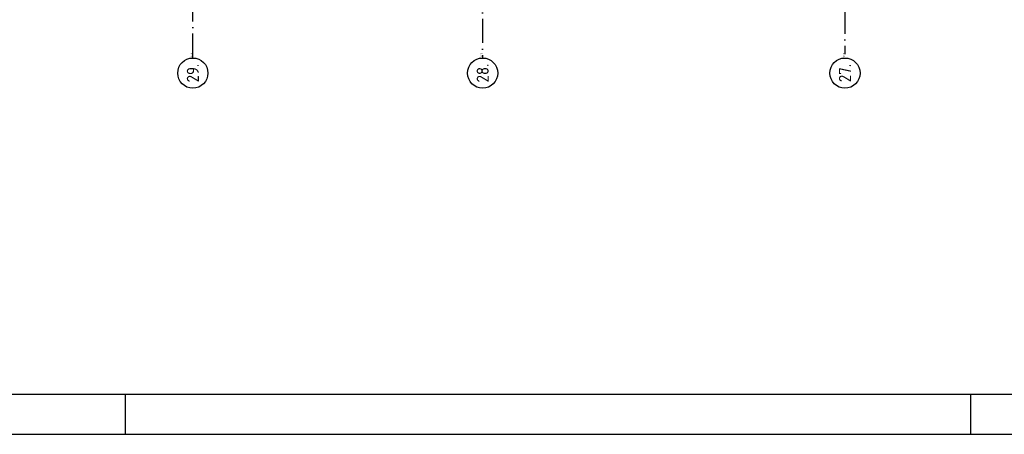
# Model space of a CAD drawing. Extents: x 25315 to 170951, y 867852 to 951952.
# Tile 8 of 119: x 63322 to 87783, y 867852 to 878152. Entities that reach past the tile are written whole.
import ezdxf
from ezdxf.enums import TextEntityAlignment as Align

# ---------------------------------------------------------------- set-up
doc = ezdxf.new("R2010")
doc.units = 0
doc.header["$LTSCALE"] = 100
doc.linetypes.add('DASHDOT', pattern=[9, 6, -1.5, 0, -1.5])
for name, color, linetype in [('00KAD025', 2, 'CONTINUOUS'), ('00KAD070', 5, 'CONTINUOUS'), ('AL$7----_STRAMIEN', 1, 'DASHDOT'), ('ALN-----_BLOCKNAAM', 2, 'CONTINUOUS')]:
    doc.layers.add(name, color=color, linetype=linetype)
doc.styles.get("Standard").update_dxf_attribs({"font": 'ISOCP'})

# ---------------------------------------------------------------- blocks, each defined once
blk = doc.blocks.new('1011')
at = {"layer": 'AL$7----_STRAMIEN', "color": 7, "linetype": 'CONTINUOUS'}
blk.add_circle((-750, 0), 750, dxfattribs=at)
at = {"layer": 'ALN-----_BLOCKNAAM', "linetype": 'CONTINUOUS'}
blk.add_text('1011', height=100, dxfattribs=at).set_placement((0, 0))

msp = doc.modelspace()

# ---------------------------------------------------------------- linework, layer by layer
at = {"layer": '00KAD025', "linetype": 'CONTINUOUS'}
for p, q in [((65950.7, 867852.4), (65950.7, 868852.4)), ((86950.7, 867852.4), (86950.7, 868852.4)), ((25314.7, 867852.4), (170950.7, 867852.4))]:
    msp.add_line(p, q, dxfattribs=at)
at = {"layer": '00KAD070', "linetype": 'CONTINUOUS'}
msp.add_line((26314.7, 868852.4), (169950.7, 868852.4), dxfattribs=at)
at = {"layer": 'AL$7----_STRAMIEN', "color": 1}
for p, q in [((67623.6, 877205.8), (67623.6, 949020.5)), ((83823.6, 927005.8), (83823.6, 877292.9)), ((74823.6, 882673.8), (74823.6, 877204.9))]:
    msp.add_line(p, q, dxfattribs=at)

# ---------------------------------------------------------------- block references
at = {"layer": 'AL$7----_STRAMIEN'}
ref = msp.add_blockref('1011', (67623.6, 877200.6), dxfattribs=dict(at, xscale=0.5, yscale=0.5, zscale=0.5, rotation=90))
ref.add_attrib('STR-NAAM', '29.', dxfattribs={"color": 3, "linetype": 'CONTINUOUS', "height": 300, "rotation": 90}).set_placement((67623.6, 876825.6), align=Align.MIDDLE)
ref = msp.add_blockref('1011', (67623.6, 877200.6), dxfattribs=dict(at, xscale=0.5, yscale=0.5, zscale=0.5, rotation=90))
ref.add_attrib('STR-NAAM', '29.', dxfattribs={"color": 3, "linetype": 'CONTINUOUS', "height": 300, "rotation": 90}).set_placement((67623.6, 876825.6), align=Align.MIDDLE)
ref = msp.add_blockref('1011', (74823.6, 877200.6), dxfattribs=dict(at, xscale=0.5, yscale=0.5, zscale=0.5, rotation=90))
ref.add_attrib('STR-NAAM', '28.', dxfattribs={"color": 3, "linetype": 'CONTINUOUS', "height": 300, "rotation": 90}).set_placement((74823.6, 876825.6), align=Align.MIDDLE)
ref = msp.add_blockref('1011', (74823.6, 877200.6), dxfattribs=dict(at, xscale=0.5, yscale=0.5, zscale=0.5, rotation=90))
ref.add_attrib('STR-NAAM', '28.', dxfattribs={"color": 3, "linetype": 'CONTINUOUS', "height": 300, "rotation": 90}).set_placement((74823.6, 876825.6), align=Align.MIDDLE)
ref = msp.add_blockref('1011', (83823.6, 877200.6), dxfattribs=dict(at, xscale=0.5, yscale=0.5, zscale=0.5, rotation=90))
ref.add_attrib('STR-NAAM', '27.', dxfattribs={"color": 3, "linetype": 'CONTINUOUS', "height": 300, "rotation": 90}).set_placement((83823.6, 876825.6), align=Align.MIDDLE)
ref = msp.add_blockref('1011', (83823.6, 877200.6), dxfattribs=dict(at, xscale=0.5, yscale=0.5, zscale=0.5, rotation=90))
ref.add_attrib('STR-NAAM', '27.', dxfattribs={"color": 3, "linetype": 'CONTINUOUS', "height": 300, "rotation": 90}).set_placement((83823.6, 876825.6), align=Align.MIDDLE)

doc.saveas('drawing.dxf')
